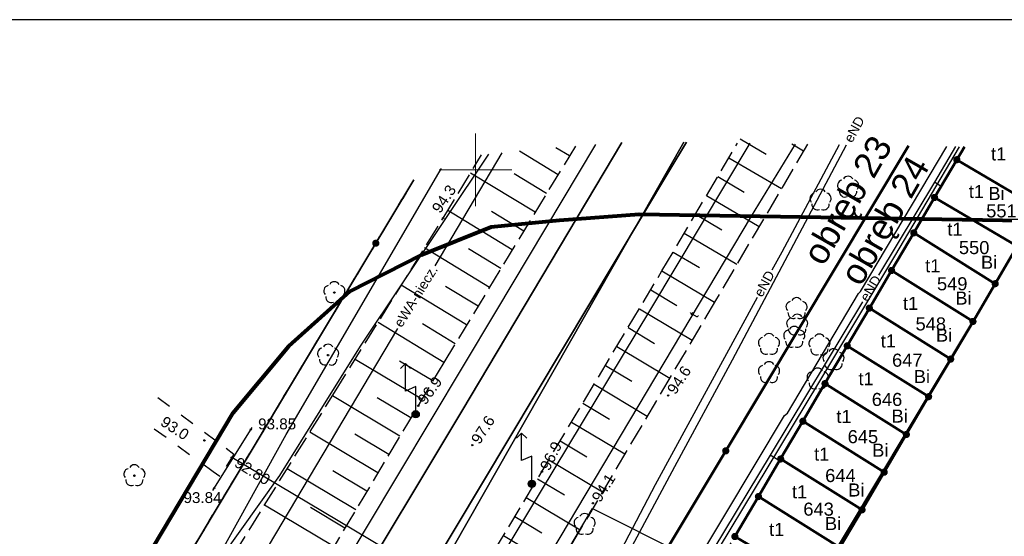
# Model space of a CAD drawing. Extents: x 7487549 to 7487844, y 5781020 to 5781260.
# Tile 10 of 13: x 7487619 to 7487686, y 5781225 to 5781260. Entities that reach past the tile are written whole.
import ezdxf

# ---------------------------------------------------------------- set-up
doc = ezdxf.new("R2010")
doc.units = 0
doc.header["$MEASUREMENT"] = 0
for name, pattern in [('4001', [0]), ('4002', [2, 1, -1]), ('4004', [4, 3, -1]), ('4010', [5, 3, -2]), ('4216', [0]), ('4346', [0]), ('4521', [0]), ('4721', [0]), ('4751', [0]), ('4761', [0])]:
    doc.linetypes.add(name, pattern=pattern)
doc.layers.get('0').update_dxf_attribs({"linetype": 'CONTINUOUS'})
doc.layers.add('! strefy mpzp', color=150, linetype='CONTINUOUS', lineweight=50)
for name, color, linetype in [('1246', 7, 'CONTINUOUS'), ('1422', 104, 'CONTINUOUS'), ('1423', 104, 'CONTINUOUS'), ('1526', 7, 'CONTINUOUS'), ('1726', 14, 'CONTINUOUS'), ('1811', 7, 'CONTINUOUS'), ('1812', 7, 'CONTINUOUS'), ('4346', 7, 'CONTINUOUS'), ('4521', 7, 'CONTINUOUS'), ('4721', 14, 'CONTINUOUS'), ('4751', 40, 'CONTINUOUS'), ('4761', 1, 'CONTINUOUS'), ('5214', 130, 'CONTINUOUS'), ('5216', 7, 'CONTINUOUS'), ('5230', 104, 'CONTINUOUS'), ('5310', 7, 'CONTINUOUS'), ('5515', 7, 'CONTINUOUS'), ('5614', 184, 'CONTINUOUS'), ('5852', 8, 'CONTINUOUS'), ('6216', 7, 'CONTINUOUS'), ('6230', 7, 'CONTINUOUS'), ('6302', 7, 'CONTINUOUS'), ('6721', 7, 'CONTINUOUS'), ('6751', 7, 'CONTINUOUS'), ('6761', 7, 'CONTINUOUS'), ('6801', 7, 'CONTINUOUS'), ('6802', 7, 'CONTINUOUS'), ('Nieprzekraczalna linia zabudowy', 7, 'CONTINUOUS'), ('ZAKRES_OPRACOWANIA', 82, 'CONTINUOUS')]:
    doc.layers.add(name, color=color, linetype=linetype)
doc.styles.get("Standard").update_dxf_attribs({"font": 'arial.ttf'})
doc.linetypes.add('3117-500', pattern='A,2.5,0,[3,ksztalty.shx,S=1,R=-90,X=0,Y=0],2.5', length=5)

# ---------------------------------------------------------------- blocks, each defined once
blk = doc.blocks.new('1726')
at = {"layer": '1726', "color": 36, "linetype": 'Continuous', "true_color": 0x803300}
blk.add_circle((0, 0), 0.09, dxfattribs=at)
blk = doc.blocks.new('1526')
at = {"true_color": 0xfefefe}
h = blk.add_hatch(color=7, dxfattribs=at)
h.dxf.hatch_style = 1
edge = h.paths.add_edge_path()
edge.add_arc((0, 0), 0.5, 0, 360)
for p, q in [((-1.4, 7), (-2.11, 6.29)), ((0, 3.8), (-1.4, 3.2))]:
    blk.add_line(p, q)
for points in [[(-1.4, 7), (-0.69, 6.29)], [(-1.4, 3.2), (-1.4, 7)], [(0, 0), (0, 3.8)]]:
    blk.add_lwpolyline(points)
blk.add_circle((0, 0), 0.5)
blk = doc.blocks.new('1423')
at = {"layer": '1423', "color": 104, "linetype": 'Continuous'}
for centre, start, end in [((0, 0.75), 30.19, 149.77), ((-0.71, 0.23), 102.5, 221.75), ((0.71, 0.23), 318.3, 77.49), ((-0.44, -0.61), 174.33, 293.45), ((0.44, -0.61), 246.24, 5.74)]:
    blk.add_arc(centre, 0.75, start, end, dxfattribs=at)
blk = doc.blocks.new('1246')
at = {"linetype": 'Continuous', "true_color": 0xfeffff}
h = blk.add_hatch(color=7, dxfattribs=at)
h.dxf.hatch_style = 1
h.paths.add_polyline_path([(-0.25, 0, 1), (0.25, 0, 1)])
at = {"linetype": 'Continuous', "lineweight": 0}
h = blk.add_hatch(color=0, dxfattribs=at)
edge = h.paths.add_edge_path()
edge.add_arc((0, 0), 0.045, 0, 360)
blk = doc.blocks.new('1811')
at = {"layer": '1811', "color": 7, "linetype": 'Continuous'}
blk.add_circle((0, 0), 0.09, dxfattribs=at)
blk = doc.blocks.new('1812')
at = {"layer": '1812', "color": 7, "linetype": 'Continuous'}
blk.add_circle((0, 0), 0.09, dxfattribs=at)
blk = doc.blocks.new('1422')
at = {"layer": '1422', "color": 96, "linetype": 'Continuous', "true_color": 0x008000}
blk.add_circle((0, 0), 0.1, dxfattribs=at)
for centre, start, end in [((0, 0.75), 30.19, 149.77), ((-0.71, 0.23), 102.5, 221.75), ((0.71, 0.23), 318.3, 77.49), ((-0.44, -0.61), 174.33, 293.45), ((0.44, -0.61), 246.24, 5.74)]:
    blk.add_arc(centre, 0.75, start, end, dxfattribs=at)

msp = doc.modelspace()

# ---------------------------------------------------------------- linework, layer by layer
at = {"layer": '! strefy mpzp'}
msp.add_lwpolyline([(7487686.301, 5781040.558), (7487683.08, 5781042.41), (7487658.82, 5781056.35), (7487655.97, 5781057.99), (7487652.99, 5781059.7), (7487651.02, 5781060.84), (7487606.7, 5781086.33), (7487596.478, 5781092.208), (7487590.35, 5781095.73), (7487587.4, 5781097.42), (7487667.23, 5781230.64), (7487679.81, 5781251.643)], dxfattribs=at)
msp.add_lwpolyline([(7487549.256, 5781020.335), (7487844.256, 5781020.335), (7487844.256, 5781260.335), (7487549.256, 5781260.335)], close=True)
at = {"linetype": 'Continuous', "lineweight": 18, "ltscale": 0.5}
for points in [[(7487650, 5781247.5), (7487650, 5781250), (7487650, 5781252.5)], [(7487647.5, 5781250), (7487650, 5781250), (7487652.5, 5781250)]]:
    msp.add_lwpolyline(points, dxfattribs=at)
at = {"layer": '4346', "color": 7, "linetype": '4346'}
msp.add_lwpolyline([(7487631.939, 5781227.92), (7487634.64, 5781232.248)], dxfattribs=at)
at = {"layer": '4521', "color": 7, "linetype": '4521', "lineweight": 35}
for points in [[(7487660.086, 5781251.871), (7487649.08, 5781233.379), (7487640.846, 5781219.648), (7487628.857, 5781199.373), (7487585.03, 5781126.203), (7487557.347, 5781079.738)], [(7487664.53, 5781251.896), (7487663.386, 5781249.982), (7487633.91, 5781200.711), (7487604.384, 5781151.011), (7487585.996, 5781120.608), (7487579.39, 5781109.219), (7487559.534, 5781076.173)]]:
    msp.add_lwpolyline(points, dxfattribs=at)
at = {"layer": '4721', "color": 36, "linetype": '4721', "true_color": 0x803300}
msp.add_lwpolyline([(7487643.79, 5781223.891), (7487633.24, 5781230.18)], dxfattribs=at)
at = {"layer": '4751', "color": 30, "linetype": '4751', "true_color": 0xff9100}
for points in [[(7487562.711, 5781072.775), (7487579.318, 5781099.625), (7487588.965, 5781113.316), (7487610.277, 5781148.081), (7487631.831, 5781186.04), (7487651.053, 5781216.604), (7487668.994, 5781246.81), (7487672.033, 5781251.772)], [(7487583.267, 5781083.903), (7487600.972, 5781115.056), (7487614.96, 5781138.247), (7487621.2, 5781148.481), (7487626.874, 5781157.683), (7487634.151, 5781169.722), (7487641.306, 5781181.443), (7487662.373, 5781216.628), (7487673.625, 5781235.315), (7487678.867, 5781244.046), (7487683.31, 5781251.585)], [(7487609.301, 5781170.063), (7487609.765, 5781170.846), (7487631.77, 5781207.273), (7487642.516, 5781225.341), (7487651.409, 5781240.214), (7487658.284, 5781251.73)]]:
    msp.add_lwpolyline(points, dxfattribs=at)
at = {"layer": '4761', "color": 1, "linetype": '4761'}
for points in [[(7487585.339, 5781111.651), (7487601.955, 5781139.376), (7487624.317, 5781178.347), (7487624.811, 5781178.377), (7487625.229, 5781178.642), (7487625.39, 5781178.87), (7487625.5, 5781179.352), (7487625.364, 5781179.828), (7487625.285, 5781179.943), (7487637.495, 5781199.739), (7487648.846, 5781218.426), (7487662.086, 5781240.401), (7487668.905, 5781251.823)], [(7487620.889, 5781150.546), (7487623.974, 5781155.568), (7487632.464, 5781169.654), (7487635.52, 5781174.907), (7487636.765, 5781177.356), (7487644.49, 5781192.133), (7487649.045, 5781201.133), (7487660.786, 5781224.084), (7487663.728, 5781229.56), (7487667.704, 5781236.905), (7487675.539, 5781251.714)], [(7487625.651, 5781156.646), (7487628.085, 5781160.65), (7487641.001, 5781181.743), (7487653.229, 5781202.392), (7487660.116, 5781213.909), (7487661.079, 5781215.752), (7487663.495, 5781220.076), (7487667.169, 5781226.215), (7487671.271, 5781233.077), (7487671.484, 5781233.234), (7487676.361, 5781241.484), (7487676.5, 5781241.605), (7487682.44, 5781251.599)], [(7487675.027, 5781251.722), (7487671.083, 5781244.334), (7487670.399, 5781243.075)], [(7487683.041, 5781251.59), (7487681.6, 5781249.153), (7487677.741, 5781242.736)], [(7487553.413, 5781089.236), (7487558.241, 5781097.561), (7487565.898, 5781111.262), (7487570.546, 5781119.352), (7487578.093, 5781131.823), (7487587.949, 5781148.265), (7487595.976, 5781161.777), (7487605.653, 5781178.481), (7487610.002, 5781186.333), (7487613.151, 5781192.234), (7487622.868, 5781206.584), (7487625.607, 5781211.024), (7487628.575, 5781215.953), (7487632.503, 5781223.271), (7487636.541, 5781228.94), (7487642.099, 5781237.838), (7487650.93, 5781251.067)], [(7487647.234, 5781243.386), (7487651.851, 5781251.157)], [(7487585.245, 5781143.719), (7487616.011, 5781195.284), (7487625.214, 5781210.474), (7487636.979, 5781231.775), (7487647.496, 5781249.79), (7487647.669, 5781250.074)], [(7487682.049, 5781248.85), (7487681.6, 5781249.153)], [(7487669.383, 5781241.205), (7487662.372, 5781228.299), (7487658.477, 5781220.849), (7487645.397, 5781195.287), (7487634.052, 5781173.219), (7487625.55, 5781159.259), (7487616.625, 5781144.537), (7487611.387, 5781136.003), (7487606.912, 5781128.629), (7487600.642, 5781117.84)], [(7487676.644, 5781240.912), (7487670.283, 5781230.333), (7487664.012, 5781219.921), (7487663.757, 5781219.458)], [(7487590.592, 5781150.834), (7487605.014, 5781174.581), (7487635.333, 5781223.351), (7487644.675, 5781239.077)], [(7487670.924, 5781229.943), (7487670.283, 5781230.333)]]:
    msp.add_lwpolyline(points, dxfattribs=at)
at = {"layer": '5214', "color": 7, "linetype": '4010', "lineweight": 35, "ltscale": 0.5}
for points in [[(7487679.81, 5781251.643), (7487667.23, 5781230.64), (7487587.4, 5781097.42), (7487569.383, 5781067.434)], [(7487569.383, 5781067.434), (7487587.4, 5781097.42), (7487667.23, 5781230.64), (7487679.81, 5781251.643)]]:
    msp.add_lwpolyline(points, dxfattribs=at)
at = {"layer": '5216', "color": 7, "linetype": '4216'}
for points in [[(7487664.351, 5781251.899), (7487562.516, 5781072.984)], [(7487562.516, 5781072.984), (7487664.351, 5781251.899)], [(7487764.501, 5781247.902), (7487714.69, 5781161.49), (7487712.48, 5781162.76), (7487652.99, 5781059.7), (7487651.02, 5781060.84), (7487606.7, 5781086.33), (7487596.48, 5781092.21), (7487590.35, 5781095.73), (7487587.4, 5781097.42), (7487667.23, 5781230.64), (7487679.81, 5781251.643)], [(7487679.81, 5781251.643), (7487667.23, 5781230.64), (7487587.4, 5781097.42)], [(7487690.35, 5781249.93), (7487688.82, 5781247.33), (7487683.13, 5781250.69), (7487683.655, 5781251.579)], [(7487688.82, 5781247.33), (7487687.29, 5781244.74), (7487681.6, 5781248.09), (7487683.13, 5781250.69), (7487688.82, 5781247.33)], [(7487645.775, 5781249.316), (7487643.15, 5781244.94), (7487591.07, 5781158), (7487552.698, 5781093.761)], [(7487552.698, 5781093.761), (7487591.07, 5781158), (7487643.15, 5781244.94), (7487645.775, 5781249.316)], [(7487687.29, 5781244.74), (7487685.77, 5781242.15), (7487680.17, 5781245.65), (7487681.6, 5781248.09), (7487687.29, 5781244.74)], [(7487685.77, 5781242.15), (7487684.24, 5781239.55), (7487678.64, 5781243.06), (7487680.17, 5781245.65), (7487685.77, 5781242.15)], [(7487684.24, 5781239.55), (7487682.71, 5781236.96), (7487677.11, 5781240.47), (7487678.64, 5781243.06), (7487684.24, 5781239.55)], [(7487682.71, 5781236.96), (7487681.19, 5781234.37), (7487675.59, 5781237.87), (7487677.11, 5781240.47), (7487682.71, 5781236.96)], [(7487681.19, 5781234.37), (7487679.66, 5781231.77), (7487674.06, 5781235.27), (7487675.59, 5781237.87), (7487681.19, 5781234.37)], [(7487679.66, 5781231.77), (7487678.13, 5781229.17), (7487672.54, 5781232.68), (7487674.06, 5781235.27), (7487679.66, 5781231.77)], [(7487678.13, 5781229.17), (7487676.61, 5781226.58), (7487671.01, 5781230.08), (7487672.54, 5781232.68), (7487678.13, 5781229.17)], [(7487676.61, 5781226.58), (7487675.08, 5781223.99), (7487669.48, 5781227.49), (7487671.01, 5781230.08), (7487676.61, 5781226.58)], [(7487675.08, 5781223.99), (7487673.55, 5781221.39), (7487667.86, 5781224.74), (7487669.48, 5781227.49), (7487675.08, 5781223.99)]]:
    msp.add_lwpolyline(points, dxfattribs=at)
at = {"layer": '5230', "color": 104, "linetype": '4002', "ltscale": 0.5}
for points in [[(7487679.81, 5781251.643), (7487667.23, 5781230.64), (7487659.05, 5781216.99), (7487658.18, 5781215.55), (7487587.4, 5781097.42), (7487569.383, 5781067.434)], [(7487688.79, 5781212.35), (7487680.86, 5781210.53), (7487674.02, 5781212.42), (7487666.7, 5781214.94), (7487662.81, 5781216.01), (7487659.05, 5781216.99), (7487667.23, 5781230.64), (7487679.81, 5781251.643)], [(7487681.19, 5781234.37), (7487679.66, 5781231.77), (7487678.13, 5781229.17), (7487676.61, 5781226.58), (7487675.08, 5781223.99), (7487673.55, 5781221.39), (7487672.02, 5781218.79), (7487670.42, 5781216.08), (7487664.73, 5781219.43), (7487666.33, 5781222.14), (7487667.86, 5781224.74), (7487669.48, 5781227.49), (7487671.01, 5781230.08), (7487672.54, 5781232.68), (7487674.06, 5781235.27), (7487675.59, 5781237.87), (7487677.11, 5781240.47), (7487678.64, 5781243.06), (7487680.17, 5781245.65), (7487681.6, 5781248.09), (7487683.13, 5781250.69), (7487683.655, 5781251.579)], [(7487691.247, 5781251.454), (7487690.35, 5781249.93), (7487688.82, 5781247.33), (7487687.29, 5781244.74), (7487685.77, 5781242.15), (7487684.24, 5781239.55), (7487682.71, 5781236.96), (7487681.19, 5781234.37)], [(7487552.698, 5781093.761), (7487591.07, 5781158), (7487643.15, 5781244.94), (7487645.775, 5781249.316)], [(7487645.775, 5781249.316), (7487643.15, 5781244.94), (7487591.07, 5781158), (7487552.698, 5781093.761)]]:
    msp.add_lwpolyline(points, dxfattribs=at)
at = {"layer": '5310', "color": 7, "linetype": '4001', "lineweight": 50}
for points in [[(7487690.351, 5781249.932), (7487688.822, 5781247.332), (7487683.132, 5781250.691), (7487683.656, 5781251.579)], [(7487688.822, 5781247.332), (7487687.293, 5781244.742), (7487681.603, 5781248.091), (7487683.132, 5781250.691), (7487688.822, 5781247.332)], [(7487687.293, 5781244.742), (7487685.773, 5781242.152), (7487680.173, 5781245.651), (7487681.603, 5781248.091), (7487687.293, 5781244.742)], [(7487685.773, 5781242.152), (7487684.244, 5781239.553), (7487678.644, 5781243.061), (7487680.173, 5781245.651), (7487685.773, 5781242.152)], [(7487684.244, 5781239.553), (7487682.715, 5781236.963), (7487677.115, 5781240.472), (7487678.644, 5781243.061), (7487684.244, 5781239.553)], [(7487682.715, 5781236.963), (7487681.185, 5781234.373), (7487675.585, 5781237.872), (7487677.115, 5781240.472), (7487682.715, 5781236.963)], [(7487681.185, 5781234.373), (7487679.656, 5781231.773), (7487674.056, 5781235.272), (7487675.585, 5781237.872), (7487681.185, 5781234.373)], [(7487679.656, 5781231.773), (7487678.127, 5781229.173), (7487672.537, 5781232.682), (7487674.056, 5781235.272), (7487679.656, 5781231.773)], [(7487678.127, 5781229.173), (7487676.607, 5781226.584), (7487671.007, 5781230.083), (7487672.537, 5781232.682), (7487678.127, 5781229.173)], [(7487676.607, 5781226.584), (7487675.078, 5781223.994), (7487669.478, 5781227.493), (7487671.007, 5781230.083), (7487676.607, 5781226.584)], [(7487675.078, 5781223.994), (7487673.549, 5781221.394), (7487667.859, 5781224.743), (7487669.478, 5781227.493), (7487675.078, 5781223.994)]]:
    msp.add_lwpolyline(points, dxfattribs=at)
at = {"layer": '5515', "color": 7, "linetype": '4001'}
msp.add_lwpolyline([(7487562.622, 5781072.87), (7487570.837, 5781085.616), (7487582.827, 5781104.13), (7487597.687, 5781128.523), (7487628.264, 5781176.212), (7487658.07, 5781226.659), (7487664.323, 5781223.527), (7487647.723, 5781195.827), (7487631.694, 5781169.216), (7487600.29, 5781119.431), (7487567.77, 5781068.586)], dxfattribs=at)
at = {"layer": '5614', "color": 184, "linetype": '4002'}
msp.add_lwpolyline([(7487628.143, 5781234.31), (7487632.864, 5781230.815), (7487633.39, 5781230.42), (7487632.42, 5781228.87), (7487631.956, 5781229.2), (7487627.169, 5781232.674)], dxfattribs=at)
at = {"layer": '5852', "color": 7, "linetype": '4001'}
for p, q in [((7487668.219, 5781252.13), (7487670.022, 5781251.064)), ((7487656.474, 5781250.949), (7487655.541, 5781251.516)), ((7487671.786, 5781251.776), (7487672.591, 5781251.3)), ((7487655.688, 5781249.656), (7487653.028, 5781251.273)), ((7487667.45, 5781250.831), (7487671.06, 5781248.697)), ((7487654.116, 5781247.07), (7487649.672, 5781249.771)), ((7487654.902, 5781248.363), (7487652.68, 5781249.713)), ((7487666.682, 5781249.531), (7487668.488, 5781248.464)), ((7487665.914, 5781248.232), (7487669.529, 5781246.095)), ((7487652.544, 5781244.484), (7487648.099, 5781247.185)), ((7487653.33, 5781245.777), (7487651.108, 5781247.127)), ((7487665.146, 5781246.932), (7487666.955, 5781245.863)), ((7487664.378, 5781245.633), (7487667.998, 5781243.493)), ((7487650.972, 5781241.897), (7487646.505, 5781244.613)), ((7487651.758, 5781243.19), (7487649.531, 5781244.544)), ((7487663.61, 5781244.333), (7487665.421, 5781243.263)), ((7487662.842, 5781243.034), (7487666.457, 5781240.873)), ((7487649.4, 5781239.311), (7487644.905, 5781242.044)), ((7487650.186, 5781240.604), (7487647.945, 5781241.966)), ((7487662.064, 5781241.732), (7487663.875, 5781240.65)), ((7487661.286, 5781240.431), (7487664.915, 5781238.261)), ((7487647.828, 5781236.725), (7487643.305, 5781239.474)), ((7487648.614, 5781238.018), (7487646.359, 5781239.389)), ((7487660.507, 5781239.129), (7487662.326, 5781238.042)), ((7487659.729, 5781237.828), (7487663.374, 5781235.649)), ((7487646.317, 5781234.19), (7487641.721, 5781236.931)), ((7487647.072, 5781235.458), (7487644.787, 5781236.821)), ((7487658.951, 5781236.526), (7487660.777, 5781235.434)), ((7487658.173, 5781235.225), (7487661.833, 5781233.037)), ((7487644.806, 5781231.656), (7487640.161, 5781234.425)), ((7487645.561, 5781232.923), (7487643.251, 5781234.301)), ((7487657.395, 5781233.923), (7487659.228, 5781232.827)), ((7487656.617, 5781232.622), (7487660.292, 5781230.424)), ((7487643.295, 5781229.121), (7487638.606, 5781231.917)), ((7487644.05, 5781230.389), (7487641.717, 5781231.78)), ((7487655.838, 5781231.32), (7487657.68, 5781230.219)), ((7487655.06, 5781230.019), (7487658.75, 5781227.812)), ((7487641.784, 5781226.587), (7487637.052, 5781229.408)), ((7487642.539, 5781227.854), (7487640.184, 5781229.258)), ((7487654.282, 5781228.717), (7487656.131, 5781227.612)), ((7487653.504, 5781227.416), (7487657.209, 5781225.2)), ((7487640.273, 5781224.052), (7487635.498, 5781226.899)), ((7487641.028, 5781225.32), (7487638.652, 5781226.737)), ((7487652.726, 5781226.114), (7487654.582, 5781225.004)), ((7487651.947, 5781224.813), (7487655.668, 5781222.588))]:
    msp.add_line(p, q, dxfattribs=at)
at = {"layer": '5852', "color": 7, "linetype": '4004', "ltscale": 0.5}
for points in [[(7487656.882, 5781251.621), (7487647.828, 5781236.725), (7487613.073, 5781178.431), (7487586.344, 5781133.753), (7487584.276, 5781129.116), (7487565.398, 5781097.463), (7487555.959, 5781081.984)], [(7487561.64, 5781073.921), (7487566.023, 5781081.18), (7487583.536, 5781109), (7487591.836, 5781123.159), (7487622.81, 5781175.598), (7487637.94, 5781201.385), (7487662.842, 5781243.034), (7487668.046, 5781251.838)], [(7487672.86, 5781251.758), (7487666.531, 5781240.999), (7487628.774, 5781177.008), (7487609.379, 5781146.725), (7487589.851, 5781116.324), (7487585.173, 5781107.754), (7487570.837, 5781085.616), (7487562.622, 5781072.87)], [(7487553.996, 5781087.268), (7487554.262, 5781087.724), (7487568.159, 5781111.636), (7487582.635, 5781135.821), (7487601.99, 5781168.726), (7487611.28, 5781186.48), (7487621.49, 5781203.17), (7487629.19, 5781215.9), (7487632.32, 5781221.77), (7487640.3, 5781234.65), (7487647.78, 5781246.66), (7487650.431, 5781251.018)]]:
    msp.add_lwpolyline(points, dxfattribs=at)
at = {"layer": 'Nieprzekraczalna linia zabudowy', "color": 150, "linetype": '3117-500', "lineweight": 35, "flags": 128}
msp.add_lwpolyline([(7487596.075, 5781092.442), (7487675.808, 5781225.5), (7487691.352, 5781251.452)], dxfattribs=at)
at = {"layer": 'ZAKRES_OPRACOWANIA', "color": 96, "linetype": 'Continuous', "lineweight": 80, "true_color": 0x008000, "flags": 128}
for points in [[(7487633.335, 5781233.258), (7487637.175, 5781237.846), (7487641.393, 5781241.632), (7487646.296, 5781244.139), (7487651.093, 5781246.059), (7487655.789, 5781246.52), (7487661.276, 5781246.949), (7487750.177, 5781245.478)], [(7487766.868, 5781191.654), (7487682.038, 5781043.191), (7487678.623, 5781038.391), (7487674.348, 5781034.345), (7487669.357, 5781031.21), (7487663.845, 5781029.121), (7487658.043, 5781028.14), (7487652.153, 5781028.312), (7487646.405, 5781029.632), (7487641.037, 5781032.041), (7487572.485, 5781071.362), (7487567.636, 5781074.829), (7487563.573, 5781079.174), (7487560.44, 5781084.245), (7487558.382, 5781089.826), (7487557.453, 5781095.707), (7487557.707, 5781101.654), (7487559.138, 5781107.44), (7487561.668, 5781112.824), (7487633.335, 5781233.258)]]:
    msp.add_lwpolyline(points, dxfattribs=at)

# ---------------------------------------------------------------- block references
at = {"layer": '1246', "color": 7}
for p in [(7487683.13, 5781250.69), (7487681.6, 5781248.09), (7487680.17, 5781245.65), (7487643.15, 5781244.94), (7487678.64, 5781243.06), (7487685.77, 5781242.15), (7487677.11, 5781240.47), (7487684.24, 5781239.55), (7487675.59, 5781237.87), (7487682.71, 5781236.96), (7487674.06, 5781235.27), (7487681.19, 5781234.37), (7487672.54, 5781232.68), (7487679.66, 5781231.77), (7487667.23, 5781230.64), (7487671.01, 5781230.08), (7487678.13, 5781229.17), (7487669.48, 5781227.49), (7487676.61, 5781226.58), (7487667.86, 5781224.74)]:
    msp.add_blockref('1246', p, dxfattribs=at)
at = {"layer": '1422', "color": 104, "xscale": 0.5, "yscale": 0.5}
for p in [(7487640.3, 5781241.54), (7487639.87, 5781237.23), (7487626.54, 5781228.93)]:
    msp.add_blockref('1422', p, dxfattribs=at)
at = {"layer": '1423', "color": 104, "xscale": 0.5, "yscale": 0.5}
for p in [(7487675.653, 5781248.8), (7487673.753, 5781247.91), (7487672.105, 5781240.441), (7487672.145, 5781239.301), (7487671.946, 5781238.461), (7487670.206, 5781237.971), (7487673.675, 5781237.932), (7487674.645, 5781236.922), (7487670.206, 5781236.031), (7487673.556, 5781235.592), (7487657.52, 5781225.572)]:
    msp.add_blockref('1423', p, dxfattribs=at)
at = {"layer": '1526', "color": 7, "xscale": 0.5, "yscale": 0.5}
for p in [(7487645.894, 5781233.161), (7487653.884, 5781228.365)]:
    msp.add_blockref('1526', p, dxfattribs=at)
at = {"layer": '1726', "color": 36, "true_color": 0x803300, "xscale": 0.5, "yscale": 0.5}
msp.add_blockref('1726', (7487633.24, 5781230.18), dxfattribs=at)
at = {"layer": '1811', "color": 7, "xscale": 0.5, "yscale": 0.5}
for p in [(7487634.55, 5781232.12), (7487632.03, 5781228.06)]:
    msp.add_blockref('1811', p, dxfattribs=at)
at = {"layer": '1812', "color": 7, "xscale": 0.5, "yscale": 0.5}
for p in [(7487647.78, 5781246.66), (7487663.267, 5781234.461), (7487646.069, 5781233.749), (7487631.36, 5781231.36), (7487649.79, 5781231.031), (7487654.579, 5781229.211), (7487658.089, 5781227.032)]:
    msp.add_blockref('1812', p, dxfattribs=at)

# ---------------------------------------------------------------- texts
at = {"layer": '6216', "color": 7}
for s, p in [('551', (7487685.152, 5781246.716)), ('550', (7487683.275, 5781244.189)), ('549', (7487681.764, 5781241.695)), ('548', (7487680.29, 5781238.93)), ('647', (7487678.673, 5781236.435)), ('646', (7487677.277, 5781233.73)), ('645', (7487675.619, 5781231.168)), ('644', (7487674.072, 5781228.49)), ('643', (7487672.568, 5781226.174))]:
    msp.add_text(s, height=0.9, dxfattribs=at).set_placement(p)
at = {"layer": '6230', "color": 96, "true_color": 0x008000}
for p in [(7487685.302, 5781247.915), (7487684.792, 5781243.176), (7487683.029, 5781240.709), (7487681.697, 5781238.163), (7487680.169, 5781235.305), (7487678.639, 5781232.586), (7487677.306, 5781230.236), (7487675.661, 5781227.495), (7487674.054, 5781225.184)]:
    msp.add_text('Bi', height=0.9, dxfattribs=at).set_placement(p)
at = {"layer": '6302', "color": 7}
for s, height, rotation, p in [('obręb 23', 1.75, 60.13629, (7487673.949, 5781243.288)), ('obręb 24', 1.75, 60.13629, (7487676.515, 5781241.89)), ('t1', 0.9, 359.97, (7487685.485, 5781250.642)), ('t1', 0.9, 359.97, (7487683.956, 5781248.052)), ('t1', 0.9, 359.97, (7487682.477, 5781245.457)), ('t1', 0.9, 359.97, (7487680.952, 5781242.937)), ('t1', 0.9, 359.97, (7487679.423, 5781240.347)), ('t1', 0.9, 359.97, (7487677.894, 5781237.758)), ('t1', 0.9, 359.97, (7487676.364, 5781235.158)), ('t1', 0.9, 359.97, (7487674.84, 5781232.558)), ('t1', 0.9, 359.97, (7487673.311, 5781229.968)), ('t1', 0.9, 359.97, (7487671.786, 5781227.374)), ('t1', 0.9, 359.97, (7487670.212, 5781224.779))]:
    msp.add_text(s, height=height, rotation=rotation, dxfattribs=at).set_placement(p)
at = {"layer": '6721', "color": 36, "true_color": 0x803300}
msp.add_text('92.80', height=0.75, rotation=328.26086, dxfattribs=at).set_placement((7487633.351, 5781229.616))
at = {"layer": '6751', "color": 30, "true_color": 0xff9100}
msp.add_text('t', height=0.67, rotation=60.09748, dxfattribs=at).set_placement((7487665.25, 5781239.74))
at = {"layer": '6761', "color": 1}
for s, rotation, p in [('eND', 61.2202, (7487675.914, 5781251.802)), ('eWA-niecz.', 58.12257, (7487644.928, 5781239.081)), ('eND', 61.26027, (7487669.727, 5781241.171)), ('eND', 58.97048, (7487676.998, 5781240.858))]:
    msp.add_text(s, height=0.67, rotation=rotation, dxfattribs=at).set_placement(p)
at = {"layer": '6801', "color": 7}
for s, p in [('93.85', (7487635.05, 5781232.12)), ('93.84', (7487629.918, 5781227.045))]:
    msp.add_text(s, height=0.75, dxfattribs=at).set_placement(p)
at = {"layer": '6802', "color": 7}
for s, rotation, p in [('94.3', 55.59769, (7487647.573, 5781246.939)), ('94.6', 56.60999, (7487663.767, 5781234.461)), ('96.9', 53.96999, (7487646.569, 5781233.749)), ('93.0', 326.99317, (7487628.266, 5781232.449)), ('97.6', 57.52999, (7487650.29, 5781231.031)), ('96.9', 63.42999, (7487655.079, 5781229.211)), ('94.1', 57.65001, (7487658.589, 5781227.032))]:
    msp.add_text(s, height=0.75, rotation=rotation, dxfattribs=at).set_placement(p)

doc.saveas('drawing.dxf')
